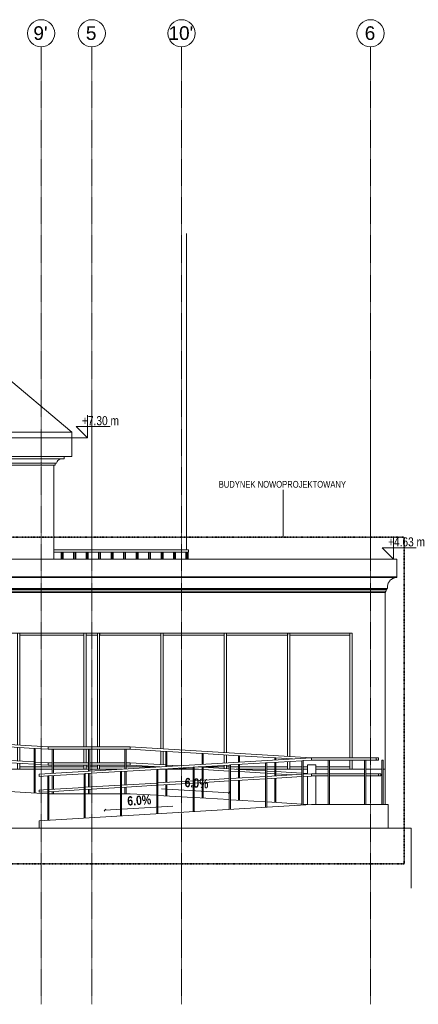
# Model space of a CAD drawing. Header units: millimetres. Extents: x -784 to 360321, y -10607 to 16514.
# Tile 23 of 95: x 127224 to 136007, y -5180 to 16514. Entities that reach past the tile are written whole.
import ezdxf

# ---------------------------------------------------------------- set-up
doc = ezdxf.new("R2010")
doc.units = ezdxf.units.MM
doc.linetypes.add('__FK_przerywana', pattern=[3.2004, 1.6002, -1.6002])
doc.linetypes.add('Linia siatki', pattern=[22.225, 12.7, -3.175, 3.175, -3.175])
for name, color, linetype, lineweight in [('A-DETL-THIN', 7, 'Continuous', 5), ('A-GENM', 7, 'Continuous', 5), ('A-GLAZ-CWMG', 7, 'Continuous', 5), ('C-TOPO', 7, 'Continuous', 5), ('G-ANNO-DIMS', 7, 'Continuous', 5), ('G-ANNO-TEXT', 7, 'Continuous', 5), ('S-COLS-SYMB', 7, 'Continuous', 18), ('S-GRID', 7, 'Continuous', 5), ('S-GRID-IDEN', 7, 'Continuous', 5)]:
    doc.layers.add(name, color=color, linetype=linetype, lineweight=lineweight)
for name, color, linetype, lineweight, true_color in [('A-FLOR', 7, 'Continuous', 18, 0x7f7f7f), ('A-FLOR-HRAL', 7, 'Continuous', 18, 0x7f7f7f), ('A-ROOF', 7, 'Continuous', 18, 0x7f7f7f), ('A-WALL', 7, 'Continuous', 18, 0x7f7f7f)]:
    doc.layers.add(name, color=color, linetype=linetype, lineweight=lineweight, true_color=true_color)
doc.styles.add('Arial', font='arial.ttf', dxfattribs={"height": 300})
doc.styles.add('Arial_1', font='arial.ttf', dxfattribs={"width": 0.8, "height": 150})
doc.styles.add('Arial_2', font='arial.ttf', dxfattribs={"width": 0.8, "height": 200})
doc.styles.add('Arial_B', font='arialbd.ttf', dxfattribs={"width": 0.8, "height": 206.349206})

# ---------------------------------------------------------------- blocks, each defined once
blk = doc.blocks.new('Poręcz - 25mm-1252062-Zachód')
at = {"layer": 'A-FLOR-HRAL'}
blk.add_line((14051.907452, 4780), (14051.907452, 4630), dxfattribs=at)
blk = doc.blocks.new('Poręcz - 25mm-V85-Zachód')
at = {"layer": 'A-FLOR-HRAL'}
for p, q in [((16756.907452, 4630), (16756.907452, 4780)), ((16781.907452, 4630), (16781.907452, 4780))]:
    blk.add_line(p, q, dxfattribs=at)
blk = doc.blocks.new('Poręcz - Poręcz-1533151-Zachód')
for name, p in [('Poręcz - 25mm-V85-Zachód', (-2750, 0)), ('Poręcz - 25mm-1252062-Zachód', (0, 0)), ('Poręcz - 25mm-V85-Zachód', (-2475, 0)), ('Poręcz - 25mm-1252062-Zachód', (275, 0)), ('Poręcz - 25mm-V85-Zachód', (-2200, 0)), ('Poręcz - 25mm-1252062-Zachód', (550, 0)), ('Poręcz - 25mm-V85-Zachód', (-1925, 0)), ('Poręcz - 25mm-1252062-Zachód', (825, 0)), ('Poręcz - 25mm-V85-Zachód', (-1650, 0)), ('Poręcz - 25mm-1252062-Zachód', (1100, 0)), ('Poręcz - 25mm-V85-Zachód', (-1375, 0)), ('Poręcz - 25mm-1252062-Zachód', (1375, 0)), ('Poręcz - 25mm-V85-Zachód', (-1100, 0)), ('Poręcz - 25mm-1252062-Zachód', (1650, 0)), ('Poręcz - 25mm-V85-Zachód', (-825, 0)), ('Poręcz - 25mm-1252062-Zachód', (1925, 0)), ('Poręcz - 25mm-V85-Zachód', (-550, 0)), ('Poręcz - 25mm-1252062-Zachód', (2200, 0)), ('Poręcz - 25mm-V85-Zachód', (-275, 0)), ('Poręcz - 25mm-1252062-Zachód', (2475, 0)), ('Poręcz - 25mm-V85-Zachód', (0, 0)), ('Poręcz - 25mm-V85-Zachód', (20, 0))]:
    blk.add_blockref(name, p)
blk = doc.blocks.new('Typ poręczy górnej - Górna poręcz_wewnętrzny_-1533184-Zachód')
at = {"layer": 'A-FLOR-HRAL'}
for p, q in [((16814.407452, 4830), (13844.407452, 4830)), ((16814.407452, 4780), (13844.407452, 4780)), ((16814.407452, 4780), (16814.407452, 4830))]:
    blk.add_line(p, q, dxfattribs=at)
blk = doc.blocks.new('Prostokątny szpros - 50 x 150mm-1770096-Zachód')
at = {"layer": 'A-GLAZ-CWMG'}
for p, q in [((19047.157452, 2950), (19047.157452, 3000)), ((19047.157452, 2950), (20369.407452, 2950)), ((20369.407452, 3000), (20369.407452, 2950))]:
    blk.add_line(p, q, dxfattribs=at)
blk = doc.blocks.new('Prostokątny szpros - 50 x 150mm-1736145-Zachód')
at = {"layer": 'A-GLAZ-CWMG'}
for p, q in [((20369, 3000), (20369, 251)), ((20369, 201), (20369, 0))]:
    blk.add_line(p, q, dxfattribs=at)
blk = doc.blocks.new('Prostokątny szpros - 50 x 150mm-V90-Zachód')
at = {"layer": 'A-GLAZ-CWMG'}
for p, q in [((14505, 3000), (14505, 490)), ((14555, 490), (14555, 3000)), ((14505, 440), (14505, 140)), ((14555, 140), (14555, 440)), ((14505, 90), (14505, 0)), ((14555, 0), (14555, 90))]:
    blk.add_line(p, q, dxfattribs=at)
blk = doc.blocks.new('Prostokątny szpros - 50 x 150mm-V92-Zachód')
at = {"layer": 'A-GLAZ-CWMG'}
for p, q in [((16203, 3000), (16203, 450)), ((16253, 447), (16253, 3000)), ((16203, 400), (16203, 100)), ((16253, 97), (16253, 397)), ((16203, 1), (16203, 0)), ((16253, 0), (16253, 4))]:
    blk.add_line(p, q, dxfattribs=at)
blk = doc.blocks.new('Prostokątny szpros - 50 x 150mm-V93-Zachód')
at = {"layer": 'A-GLAZ-CWMG'}
for p, q in [((17600, 3000), (17600, 366)), ((17650, 363), (17650, 3000)), ((17600, 316), (17600, 135)), ((17650, 138), (17650, 313)), ((17600, 85), (17600, 16)), ((17650, 13), (17650, 88))]:
    blk.add_line(p, q, dxfattribs=at)
blk = doc.blocks.new('Prostokątny szpros - 50 x 150mm-V99-Zachód')
at = {"layer": 'A-GLAZ-CWMG'}
for p, q in [((14555, 0), (14555, 50)), ((14611, 50), (14555, 50)), ((14805, 50), (14637, 50)), ((14805, 50), (14805, 0))]:
    blk.add_line(p, q, dxfattribs=at)
blk = doc.blocks.new('Prostokątny szpros - 50 x 150mm-1770097-Zachód')
at = {"layer": 'A-GLAZ-CWMG'}
for p, q in [((16253, 0), (16253, 4)), ((17112, 50), (17031, 50)), ((17600, 50), (17137, 50)), ((17600, 50), (17600, 16))]:
    blk.add_line(p, q, dxfattribs=at)
blk = doc.blocks.new('Prostokątny szpros - 50 x 150mm-V101-Zachód')
at = {"layer": 'A-GLAZ-CWMG'}
for p, q in [((14855, 0), (14855, 50)), ((15412, 50), (14855, 50)), ((16179, 50), (15437, 50)), ((16203, 1), (16203, 0))]:
    blk.add_line(p, q, dxfattribs=at)
blk = doc.blocks.new('Prostokątny szpros - 50 x 150mm-V102-Zachód')
at = {"layer": 'A-GLAZ-CWMG'}
for p, q in [((17650, 13), (17650, 50)), ((17712, 50), (17650, 50)), ((17912, 50), (17737, 50)), ((18512, 50), (17937, 50)), ((18712, 50), (18537, 50)), ((18997, 50), (18737, 50)), ((18997, 50), (18997, 0))]:
    blk.add_line(p, q, dxfattribs=at)
blk = doc.blocks.new('Prostokątny szpros - 50 x 150mm-1766947-Zachód')
at = {"layer": 'A-GLAZ-CWMG'}
for p, q in [((-3577, 2950), (-3577, 3000)), ((-3577, 2950), (-2166, 2950)), ((-2166, 3000), (-2166, 2950))]:
    blk.add_line(p, q, dxfattribs=at)
blk = doc.blocks.new('Prostokątny szpros - 50 x 150mm-1770098-Zachód')
at = {"layer": 'A-GLAZ-CWMG'}
for p, q in [((14855.407452, 2950), (14855.407452, 3000)), ((14855.407452, 2950), (16202.657452, 2950)), ((16202.657452, 3000), (16202.657452, 2950))]:
    blk.add_line(p, q, dxfattribs=at)
blk = doc.blocks.new('Prostokątny szpros - 50 x 150mm-1765293-Zachód')
at = {"layer": 'A-GLAZ-CWMG'}
for p, q in [((2267, 2950), (2267, 3000)), ((2267, 2950), (2517, 2950)), ((2517, 3000), (2517, 2950))]:
    blk.add_line(p, q, dxfattribs=at)
blk = doc.blocks.new('Prostokątny szpros - 50 x 150mm-1770099-Zachód')
at = {"layer": 'A-GLAZ-CWMG'}
for p, q in [((19047.157452, 0), (19047.157452, 50)), ((19311.907452, 50), (19047.157452, 50)), ((19434.407452, 50), (19336.907452, 50)), ((19893.157452, 50), (19614.407452, 50)), ((20369.407452, 50), (19918.157452, 50)), ((20369.407452, 50), (20369.407452, 0))]:
    blk.add_line(p, q, dxfattribs=at)
blk = doc.blocks.new('Modele ogólne 1 - Modele ogólne 1-1641072-Zachód')
at = {"layer": 'A-GENM'}
for p, q in [((9476, 4630), (21404, 4630)), ((21404, 4630), (21404, 4237)), ((21401, 4226), (9473, 4226)), ((21404, 4237), (9476, 4237)), ((21164, 3920), (9236, 3920)), ((21184, 3960), (9256, 3960)), ((21194, 3980), (9266, 3980)), ((21154, 3920), (21154, 3890)), ((21184, 3980), (21184, 3960)), ((21154, 3890), (9226, 3890))]:
    blk.add_line(p, q, dxfattribs=at)
blk.add_open_spline([(21401, 4226), (21394, 4226), (21381, 4224), (21362, 4221), (21346, 4216), (21334, 4211), (21321, 4206), (21307, 4199), (21290, 4188), (21274, 4177), (21254, 4159), (21233, 4133), (21213, 4099), (21200, 4061), (21195, 4035), (21194, 4022)], degree=3, knots=[-1, -1, -1, -1, -0.9375, -0.875, -0.8125, -0.78125, -0.75, -0.6875, -0.625, -0.5625, -0.5, -0.375, -0.25, -0.125, 0, 0, 0, 0], dxfattribs=at)
for points in [[(21404, 4237), (21404, 4235), (21403, 4231), (21402, 4228), (21401, 4226)], [(21174, 3960), (21172, 3956), (21167, 3948), (21164, 3934), (21164, 3925), (21164, 3920)], [(21194, 4022), (21194, 4015), (21193, 4001), (21194, 3987), (21194, 3980)]]:
    blk.add_open_spline(points, degree=3, dxfattribs=at)
blk = doc.blocks.new('Prostokątny szpros - 50 x 150mm-V111-Zachód')
at = {"layer": 'A-GLAZ-CWMG'}
for p, q in [((18997, 3000), (18997, 282)), ((19047, 279), (19047, 3000)), ((18997, 232), (18997, 219)), ((19047, 222), (19047, 229)), ((18997, 169), (18997, 0)), ((19047, 0), (19047, 172))]:
    blk.add_line(p, q, dxfattribs=at)
blk = doc.blocks.new('Prostokątny szpros - 50 x 150mm-V112-Zachód')
at = {"layer": 'A-GLAZ-CWMG'}
for p, q in [((13094.407452, 0), (13094.407452, 50)), ((13411.907452, 50), (13094.407452, 50)), ((13811.907452, 50), (13436.907452, 50)), ((14505.407452, 50), (13836.907452, 50)), ((14505.407452, 50), (14505.407452, 0))]:
    blk.add_line(p, q, dxfattribs=at)
blk = doc.blocks.new('Prostokątny szpros - 50 x 150mm-V113-Zachód')
at = {"layer": 'A-GLAZ-CWMG'}
for p, q in [((13044, 3000), (13044, 531)), ((13094, 528), (13094, 3000)), ((13044, 481), (13044, 181)), ((13094, 178), (13094, 478)), ((13044, 131), (13044, 0)), ((13094, 0), (13094, 128))]:
    blk.add_line(p, q, dxfattribs=at)
blk = doc.blocks.new('Poręcz - ARC_BALUSTRADE_SQUARE_25mm-1741302-Zachód')
at = {"layer": 'A-FLOR-HRAL', "color": 7, "lineweight": 5}
for p, q in [((13412, -521), (13412, 459)), ((13437, 458), (13412, 459)), ((13437, -522), (13437, 458))]:
    blk.add_line(p, q, dxfattribs=at)
blk = doc.blocks.new('Poręcz - ARC_BALUSTRADE_SQUARE_25mm-V114-Zachód')
at = {"layer": 'A-FLOR-HRAL', "color": 7, "lineweight": 5}
for p, q in [((11812, -424), (11812, 555)), ((11837, 553), (11812, 555)), ((11837, -426), (11837, 553))]:
    blk.add_line(p, q, dxfattribs=at)
blk = doc.blocks.new('Poręcz - Poręcz-1723505-Zachód')
at = {"layer": 'A-FLOR-HRAL', "color": 7, "lineweight": 5}
for p, q in [((13724, 490), (9224, 760)), ((9224, 710), (9412, 699)), ((9437, 697), (10212, 651)), ((10237, 649), (11012, 603)), ((11037, 601), (11812, 555)), ((11837, 553), (12612, 507)), ((12637, 505), (13412, 459)), ((13437, 457), (13724, 440)), ((13724, 487), (13724, 483)), ((13724, 483), (13724, 478)), ((13724, 478), (13724, 472)), ((13724, 472), (13724, 465)), ((13724, 465), (13724, 459)), ((13724, 459), (13724, 453)), ((13724, 453), (13724, 448)), ((13724, 448), (13724, 444)), ((13724, 444), (13724, 441)), ((13724, 441), (13724, 440)), ((9412, 399), (9224, 410)), ((9224, 360), (9412, 349)), ((10212, 351), (9437, 397)), ((9437, 347), (10212, 301)), ((11012, 303), (10237, 349)), ((10237, 299), (11012, 253)), ((11812, 255), (11037, 301)), ((11037, 251), (11812, 205)), ((12612, 207), (11837, 253)), ((11837, 203), (12612, 157)), ((13412, 159), (12637, 205)), ((12637, 155), (13412, 109)), ((13724, 140), (13437, 158)), ((13437, 107), (13724, 90)), ((13724, 137), (13724, 133)), ((13724, 133), (13724, 128)), ((13724, 128), (13724, 122)), ((13724, 122), (13724, 115)), ((13724, 115), (13724, 109)), ((13724, 109), (13724, 103)), ((13724, 103), (13724, 98)), ((13724, 98), (13724, 94)), ((13724, 94), (13724, 91)), ((13724, 91), (13724, 90))]:
    blk.add_line(p, q, dxfattribs=at)
at = {"layer": 'A-FLOR-HRAL', "color": 7, "lineweight": 5, "flags": 128}
for points in [[(13724, 490), (13724, 489), (13724, 487)], [(13724, 140), (13724, 139), (13724, 137)]]:
    blk.add_lwpolyline(points, dxfattribs=at)
for name, p in [('Poręcz - ARC_BALUSTRADE_SQUARE_25mm-1741302-Zachód', (-4000, 240)), ('Poręcz - ARC_BALUSTRADE_SQUARE_25mm-1741302-Zachód', (-3200, 192)), ('Poręcz - ARC_BALUSTRADE_SQUARE_25mm-1741302-Zachód', (-2400, 144)), ('Poręcz - ARC_BALUSTRADE_SQUARE_25mm-V114-Zachód', (0, 0)), ('Poręcz - ARC_BALUSTRADE_SQUARE_25mm-1741302-Zachód', (-800, 48)), ('Poręcz - ARC_BALUSTRADE_SQUARE_25mm-1741302-Zachód', (0, 0))]:
    blk.add_blockref(name, p)
blk = doc.blocks.new('Poręcz - ARC_BALUSTRADE_SQUARE_25mm-1741304-Zachód')
at = {"layer": 'A-FLOR-HRAL', "color": 7, "lineweight": 5}
for p, q in [((15412, 4), (15412, 440)), ((15437, 440), (15412, 440)), ((15437, 6), (15437, 440)), ((15412, -346), (15412, -46)), ((15437, -344), (15437, -45)), ((15412, -540), (15412, -396)), ((15437, -540), (15437, -395))]:
    blk.add_line(p, q, dxfattribs=at)
blk = doc.blocks.new('Poręcz - ARC_BALUSTRADE_SQUARE_25mm-V115-Zachód')
at = {"layer": 'A-FLOR-HRAL', "color": 7, "lineweight": 5}
for p, q in [((14612, -44), (14612, 440)), ((14637, 440), (14612, 440)), ((14637, -43), (14637, 440)), ((14612, -394), (14612, -94)), ((14637, -393), (14637, -92)), ((14612, -540), (14612, -444)), ((14637, -540), (14637, -442))]:
    blk.add_line(p, q, dxfattribs=at)
blk = doc.blocks.new('Poręcz - ARC_BALUSTRADE_SQUARE_25mm-V116-Zachód')
at = {"layer": 'A-FLOR-HRAL', "color": 7, "lineweight": 5}
for p, q in [((13812, -92), (13812, 440)), ((13837, 440), (13812, 440)), ((13837, -90), (13837, 440)), ((13812, -442), (13812, -142)), ((13837, -440), (13837, -140)), ((13812, -540), (13812, -492)), ((13837, -540), (13837, -490))]:
    blk.add_line(p, q, dxfattribs=at)
blk = doc.blocks.new('Poręcz - Poręcz-1724152-Zachód')
at = {"layer": 'A-FLOR-HRAL', "color": 7, "lineweight": 5}
for p, q in [((15524, 490), (13724, 490)), ((13724, 490), (13724, 489)), ((13724, 489), (13724, 487)), ((13724, 487), (13724, 483)), ((13724, 483), (13724, 478)), ((13724, 478), (13724, 472)), ((13724, 472), (13724, 465)), ((13724, 465), (13724, 459)), ((13724, 459), (13724, 453)), ((13724, 440), (13812, 440)), ((13837, 440), (14611, 440)), ((14637, 440), (15412, 440)), ((15437, 440), (15524, 440)), ((15524, 489), (15524, 490)), ((15524, 487), (15524, 489)), ((15524, 483), (15524, 487)), ((15524, 478), (15524, 483)), ((15524, 472), (15524, 478)), ((15524, 465), (15524, 472)), ((15524, 459), (15524, 465)), ((15524, 453), (15524, 459)), ((13812, 140), (13724, 140)), ((13724, 140), (13724, 139)), ((13724, 139), (13724, 137)), ((13724, 137), (13724, 133)), ((13724, 133), (13724, 128)), ((13724, 128), (13724, 122)), ((13724, 122), (13724, 115)), ((13724, 115), (13724, 109)), ((13724, 109), (13724, 103)), ((13724, 90), (13812, 90)), ((14612, 140), (13837, 140)), ((13837, 90), (14611, 90)), ((15412, 140), (14637, 140)), ((14637, 90), (15412, 90)), ((15524, 140), (15437, 140)), ((15437, 90), (15524, 90)), ((15524, 139), (15524, 140)), ((15524, 137), (15524, 139)), ((15524, 133), (15524, 137)), ((15524, 128), (15524, 133)), ((15524, 122), (15524, 128)), ((15524, 115), (15524, 122)), ((15524, 109), (15524, 115)), ((15524, 103), (15524, 109))]:
    blk.add_line(p, q, dxfattribs=at)
for name in ['Poręcz - ARC_BALUSTRADE_SQUARE_25mm-V116-Zachód', 'Poręcz - ARC_BALUSTRADE_SQUARE_25mm-V115-Zachód', 'Poręcz - ARC_BALUSTRADE_SQUARE_25mm-1741304-Zachód']:
    blk.add_blockref(name, (0, 0))
blk = doc.blocks.new('Poręcz - ARC_BALUSTRADE_SQUARE_25mm-V117-Zachód')
at = {"layer": 'A-FLOR-HRAL', "color": 7, "lineweight": 5}
for p, q in [((18712, 202), (18712, 249)), ((18737, 248), (18712, 249)), ((18737, 203), (18737, 248)), ((18712, -148), (18712, 152)), ((18737, -147), (18737, 153)), ((18712, -731), (18712, -198)), ((18737, -732), (18737, -197))]:
    blk.add_line(p, q, dxfattribs=at)
blk = doc.blocks.new('Poręcz - ARC_BALUSTRADE_SQUARE_25mm-V118-Zachód')
at = {"layer": 'A-FLOR-HRAL', "color": 7, "lineweight": 5}
for p, q in [((17912, 154), (17912, 297)), ((17937, 296), (17912, 297)), ((17937, 155), (17937, 296)), ((17912, -196), (17912, 104)), ((17937, -195), (17937, 106)), ((17912, -683), (17912, -246)), ((17937, -684), (17937, -244))]:
    blk.add_line(p, q, dxfattribs=at)
blk = doc.blocks.new('Poręcz - ARC_BALUSTRADE_SQUARE_25mm-V119-Zachód')
at = {"layer": 'A-FLOR-HRAL', "color": 7, "lineweight": 5}
for p, q in [((17112, 106), (17112, 345)), ((17137, 344), (17112, 345)), ((17137, 107), (17137, 344)), ((17112, -244), (17112, 56)), ((17137, -243), (17137, 57)), ((17112, -635), (17112, -294)), ((17137, -636), (17137, -293))]:
    blk.add_line(p, q, dxfattribs=at)
blk = doc.blocks.new('Poręcz - ARC_BALUSTRADE_SQUARE_25mm-V120-Zachód')
at = {"layer": 'A-FLOR-HRAL', "color": 7, "lineweight": 5}
for p, q in [((16312, 58), (16312, 393)), ((16337, 392), (16312, 393)), ((16337, 59), (16337, 392)), ((16312, -292), (16312, 8)), ((16337, -291), (16337, 9)), ((16312, -587), (16312, -342)), ((16337, -588), (16337, -341))]:
    blk.add_line(p, q, dxfattribs=at)
blk = doc.blocks.new('Poręcz - Poręcz-1724269-Zachód')
at = {"layer": 'A-FLOR-HRAL', "color": 7, "lineweight": 5}
for p, q in [((19524, 251), (15524, 490)), ((15524, 483), (15524, 487)), ((15524, 478), (15524, 483)), ((15524, 472), (15524, 478)), ((15524, 465), (15524, 472)), ((15524, 459), (15524, 465)), ((15524, 453), (15524, 459)), ((15524, 448), (15524, 453)), ((15524, 444), (15524, 448)), ((15524, 441), (15524, 444)), ((15524, 440), (15524, 441)), ((15524, 440), (16312, 393)), ((16337, 391), (17112, 345)), ((17137, 344), (17912, 297)), ((17937, 296), (18712, 249)), ((18737, 248), (19107, 225)), ((16312, 93), (15524, 140)), ((15524, 133), (15524, 137)), ((15524, 128), (15524, 133)), ((15524, 122), (15524, 128)), ((15524, 115), (15524, 122)), ((15524, 109), (15524, 115)), ((15524, 103), (15524, 109)), ((15524, 98), (15524, 103)), ((15524, 94), (15524, 98)), ((15524, 91), (15524, 94)), ((15524, 90), (15524, 91)), ((15524, 90), (16187, 50)), ((16605, 76), (16337, 92)), ((16605, 25), (16912, 7)), ((16937, 6), (17112, -5)), ((17112, 45), (17023, 50)), ((17712, 9), (17137, 44)), ((17912, -3), (17737, 8)), ((17137, -6), (17712, -41)), ((17737, -42), (17912, -53)), ((18512, -39), (17937, -4)), ((17937, -54), (18512, -89)), ((18712, -51), (18537, -40)), ((18537, -90), (18712, -101)), ((19312, -87), (18737, -52)), ((18737, -102), (19107, -125)), ((19434, -94), (19337, -88))]:
    blk.add_line(p, q, dxfattribs=at)
at = {"layer": 'A-FLOR-HRAL', "color": 7, "lineweight": 5, "flags": 128}
for points in [[(15524, 487), (15524, 489), (15524, 490)], [(15524, 137), (15524, 139), (15524, 140)]]:
    blk.add_lwpolyline(points, dxfattribs=at)
for name in ['Poręcz - ARC_BALUSTRADE_SQUARE_25mm-V120-Zachód', 'Poręcz - ARC_BALUSTRADE_SQUARE_25mm-V119-Zachód', 'Poręcz - ARC_BALUSTRADE_SQUARE_25mm-V118-Zachód', 'Poręcz - ARC_BALUSTRADE_SQUARE_25mm-V117-Zachód']:
    blk.add_blockref(name, (0, 0))
blk = doc.blocks.new('Poręcz - Poręcz-1734807-Zachód')
at = {"layer": 'A-FLOR-HRAL', "color": 7, "lineweight": 5}
for p, q in [((19524, 251), (13524, -109)), ((19524, 247), (19524, 243)), ((19524, 243), (19524, 238)), ((19524, 238), (19524, 232)), ((19524, 232), (19524, 226)), ((19524, 225), (19524, 219)), ((19524, 219), (19524, 213)), ((16137, -3), (16912, 44)), ((16937, 45), (17712, 92)), ((17737, 93), (18512, 140)), ((18537, 141), (19312, 188)), ((19337, 189), (19524, 200)), ((19524, 213), (19524, 208)), ((19524, 208), (19524, 204)), ((19524, 204), (19524, 201)), ((19524, 201), (19524, 200)), ((13524, -159), (13712, -148)), ((13737, -146), (14512, -100)), ((14537, -98), (15312, -52)), ((15337, -51), (16112, -4)), ((17712, -208), (16937, -255)), ((18512, -160), (17737, -207)), ((17737, -257), (18512, -210)), ((19312, -112), (18537, -159)), ((18537, -209), (19312, -162)), ((19524, -99), (19337, -111)), ((19337, -161), (19524, -150)), ((19524, -103), (19524, -107)), ((19524, -107), (19524, -112)), ((19524, -112), (19524, -118)), ((19524, -118), (19524, -124)), ((19524, -125), (19524, -131)), ((19524, -131), (19524, -137)), ((19524, -137), (19524, -142)), ((19524, -142), (19524, -146)), ((19524, -146), (19524, -149)), ((19524, -149), (19524, -150)), ((14512, -400), (13737, -446)), ((15312, -352), (14537, -398)), ((14537, -448), (15312, -402)), ((16112, -304), (15337, -350)), ((15337, -401), (16112, -354)), ((16912, -256), (16137, -302)), ((16137, -353), (16912, -306)), ((16937, -305), (17712, -258)), ((13712, -448), (13524, -459)), ((13524, -509), (13712, -498)), ((13737, -496), (14512, -450))]:
    blk.add_line(p, q, dxfattribs=at)
at = {"layer": 'A-FLOR-HRAL', "color": 7, "lineweight": 5, "flags": 128}
for points in [[(19524, 251), (19524, 250), (19524, 247)], [(13524, -134), (13524, -128), (13524, -122), (13524, -116), (13524, -112), (13524, -110), (13524, -109)], [(13524, -159), (13524, -158), (13524, -156), (13524, -152), (13524, -147), (13524, -141), (13524, -134)], [(19524, -99), (19524, -100), (19524, -103)], [(13524, -484), (13524, -478), (13524, -472), (13524, -466), (13524, -462), (13524, -460), (13524, -459)], [(13524, -509), (13524, -508), (13524, -506), (13524, -502), (13524, -497), (13524, -491), (13524, -484)]]:
    blk.add_lwpolyline(points, dxfattribs=at)
at = {"extrusion": (0, 0, -1), "zscale": -1}
for p in [(-30349, -414), (-31149, -366), (-31949, -318), (-32749, -270), (-27149, -605), (-27949, -557), (-28749, -509), (-29549, -462)]:
    blk.add_blockref('Poręcz - ARC_BALUSTRADE_SQUARE_25mm-1741302-Zachód', p, dxfattribs=at)
blk = doc.blocks.new('Poręcz - ARC_BALUSTRADE_SQUARE_25mm-V121-Zachód')
at = {"layer": 'A-FLOR-HRAL', "color": 7, "lineweight": 5}
for p, q in [((21074, 201), (21074, -779)), ((21099, 201), (21074, 201)), ((21099, -779), (21099, 201))]:
    blk.add_line(p, q, dxfattribs=at)
blk = doc.blocks.new('Poręcz - ARC_BALUSTRADE_SQUARE_25mm-V122-Zachód')
at = {"layer": 'A-FLOR-HRAL', "color": 7, "lineweight": 5}
for p, q in [((20693, -779), (20693, 201)), ((20718, 201), (20693, 201)), ((20718, -779), (20718, 201))]:
    blk.add_line(p, q, dxfattribs=at)
blk = doc.blocks.new('Poręcz - Poręcz-1734916-Zachód')
at = {"layer": 'A-FLOR-HRAL', "color": 7, "lineweight": 5}
for p, q in [((20949, 251), (19524, 251)), ((19524, 251), (19524, 250)), ((19524, 250), (19524, 247)), ((19524, 247), (19524, 243)), ((19524, 243), (19524, 238)), ((19524, 238), (19524, 232)), ((19524, 232), (19524, 226)), ((19524, 225), (19524, 219)), ((19524, 219), (19524, 213)), ((20999, 251), (20949, 251)), ((20949, 226), (20949, 251)), ((20949, 201), (20949, 226)), ((20999, 226), (20999, 251)), ((20999, 201), (20999, 226)), ((19524, 201), (19893, 201)), ((19918, 201), (20693, 201)), ((20718, 201), (20949, 201)), ((20949, 201), (20999, 201)), ((19893, -99), (19524, -99)), ((19524, -99), (19524, -100)), ((19524, -100), (19524, -103)), ((19524, -103), (19524, -107)), ((19524, -107), (19524, -112)), ((19524, -112), (19524, -118)), ((19524, -118), (19524, -124)), ((19524, -125), (19524, -131)), ((19524, -131), (19524, -137)), ((19524, -149), (19893, -149)), ((20693, -99), (19918, -99)), ((19918, -149), (20693, -149)), ((20999, -99), (20718, -99)), ((20718, -149), (20999, -149)), ((21049, -99), (20999, -99)), ((20999, -124), (20999, -99)), ((20999, -149), (20999, -124)), ((20999, -149), (21049, -149)), ((21049, -124), (21049, -99)), ((21049, -149), (21049, -124))]:
    blk.add_line(p, q, dxfattribs=at)
for centre, start, end in [((20974, 226), 0, 180), ((20974, 226), 180, 0), ((21024, -124), 0, 180), ((21024, -124), 180, 360)]:
    blk.add_arc(centre, 25, start, end, dxfattribs=at)
for name, p in [('Poręcz - ARC_BALUSTRADE_SQUARE_25mm-V122-Zachód', (-800, 0)), ('Poręcz - ARC_BALUSTRADE_SQUARE_25mm-V122-Zachód', (0, 0)), ('Poręcz - ARC_BALUSTRADE_SQUARE_25mm-V121-Zachód', (0, 0))]:
    blk.add_blockref(name, p)
blk = doc.blocks.new('Modele ogólne 8 - Modele ogólne 8-1841655-Zachód')
at = {"layer": 'A-GENM'}
for p, q in [((-6095, 6840), (-6095, 6900)), ((-3056, 6900), (-6095, 6900)), ((-2886, 6840), (-6095, 6840)), ((-5925, 6745), (-2716, 6745)), ((-5895, 6700), (-5895, 6745)), ((-2886, 6840), (-2886, 6890)), ((14074, 6840), (-2886, 6840)), ((-2716, 6745), (13904, 6745)), ((-2686, 6700), (-2686, 6745)), ((13874, 6700), (13874, 6745)), ((14074, 6840), (14074, 6890)), ((-5895, 6700), (-2686, 6700)), ((-2686, 6700), (13874, 6700))]:
    blk.add_line(p, q, dxfattribs=at)
for points in [[(-5925, 6745), (-5928, 6755), (-5934, 6769), (-5944, 6787), (-5952, 6797), (-5959, 6805), (-5965, 6810), (-5971, 6815), (-5977, 6820), (-5983, 6824), (-5992, 6830), (-6002, 6834), (-6011, 6838), (-6017, 6840), (-6020, 6841), (-6021, 6841)], [(-2716, 6745), (-2718, 6755), (-2724, 6769), (-2735, 6787), (-2743, 6797), (-2750, 6805), (-2755, 6810), (-2761, 6815), (-2767, 6820), (-2774, 6824), (-2783, 6830), (-2792, 6834), (-2802, 6838), (-2807, 6840), (-2811, 6841), (-2811, 6841)], [(13904, 6745), (13907, 6755), (13913, 6769), (13924, 6787), (13932, 6797), (13939, 6805), (13944, 6810), (13950, 6815), (13956, 6820), (13963, 6824), (13972, 6830), (13981, 6834), (13990, 6838), (13996, 6840), (13999, 6841), (14000, 6841)]]:
    blk.add_open_spline(points, degree=3, knots=[0, 0, 0, 0, 0.1428571, 0.2142857, 0.2857143, 0.3214286, 0.3571429, 0.3928571, 0.4285714, 0.4642857, 0.5, 0.5714286, 0.6071429, 0.6428571, 0.6529321, 0.6529321, 0.6529321, 0.6529321], dxfattribs=at)
blk = doc.blocks.new('Siatka - SOsi_Sybol osi-348494-Zachód')
at = {"layer": 'S-GRID-IDEN', "color": 142, "true_color": 0x0080c0}
blk.add_circle((-6665.592548, 16214.038191), 300, dxfattribs=at)
blk = doc.blocks.new('Rzędne punktów - Znacznik rzędnej-348474-Zachód')
at = {"layer": 'G-ANNO-DIMS'}
for p, q in [((4481, 13688), (4481, 14188)), ((4731, 13938), (3981, 13938)), ((4731, 13938), (4481, 13688))]:
    blk.add_line(p, q, dxfattribs=at)

msp = doc.modelspace()

# ---------------------------------------------------------------- linework, layer by layer
at = {"layer": 'A-DETL-THIN', "color": 4, "linetype": '__FK_przerywana', "lineweight": 35, "true_color": 0x00ffff}
for p, q in [((100596, 5114), (135696, 5114)), ((135696, 5114), (135696, -2086)), ((135696, -2086), (100596, -2086))]:
    msp.add_line(p, q, dxfattribs=at)
at = {"layer": 'A-FLOR'}
for q in [(128376, 7300), (111076, 6890)]:
    msp.add_line((128376, 6890), q, dxfattribs=at)
at = {"layer": 'A-ROOF'}
for p, q in [((128376, 7424), (124651, 10550)), ((111076, 7424), (128376, 7424)), ((128376, 7300), (128376, 7424)), ((128376, 7300), (111076, 7300))]:
    msp.add_line(p, q, dxfattribs=at)
at = {"layer": 'A-WALL'}
msp.add_line((127976, 6700), (127976, 4630), dxfattribs=at)
at = {"layer": 'A-WALL', "color": 7, "lineweight": 5}
for p, q in [((135276, 0), (135276, 3890)), ((123316, 3000), (134551, 3000)), ((134551, 3000), (134551, 251)), ((127543, 0), (126768, 0)), ((127943, 0), (127568, 0)), ((128743, 0), (127968, 0)), ((129476, 0), (128768, 0)), ((130443, 0), (130311, 0)), ((131043, 0), (130468, 0)), ((131161, 0), (131068, 0)), ((132043, 0), (131996, 0)), ((132643, 0), (132068, 0)), ((132843, 0), (132668, 0)), ((133443, 0), (132868, 0)), ((133566, 0), (133468, 0)), ((133566, -105), (133566, 100)), ((133566, 100), (133746, 100)), ((133746, 100), (133746, -99)), ((134024, 0), (133746, 0)), ((134824, 0), (134049, 0)), ((134551, 201), (134551, 0)), ((134849, 0), (135206, 0)), ((135276, 0), (135231, 0)), ((135276, -779), (135276, 0)), ((133566, -785), (133566, -155)), ((133746, -150), (133746, -779)), ((127843, -539), (123356, -270)), ((128643, -540), (127868, -540)), ((129443, -540), (128668, -540)), ((129658, -540), (129468, -540)), ((130243, -575), (129658, -540)), ((131043, -623), (130268, -576)), ((131843, -671), (131068, -624)), ((133654, -779), (127656, -1139)), ((132643, -719), (131868, -672)), ((133443, -767), (132668, -720)), ((133566, -774), (133468, -768)), ((135346, -779), (133654, -779)), ((135346, -1300), (135346, -779)), ((127656, -1139), (127656, -1300))]:
    msp.add_line(p, q, dxfattribs=at)
at = {"layer": 'C-TOPO'}
for p, q in [((135850, -1300), (100176, -1300)), ((135850, -2622), (135850, -1300))]:
    msp.add_line(p, q, dxfattribs=at)
at = {"layer": 'G-ANNO-DIMS', "color": 1, "true_color": 0xff0000}
for p, q in [((128376, 7300), (128718, 7300)), ((135536, 4630), (135461, 4630))]:
    msp.add_line(p, q, dxfattribs=at)
at = {"layer": 'G-ANNO-DIMS'}
for p, q in [((130347, -431), (131844, -520)), ((131844, -520), (131823, -539)), ((131844, -520), (131865, -502)), ((130599, -812), (129102, -902)), ((129102, -902), (129083, -923)), ((129102, -902), (129121, -881))]:
    msp.add_line(p, q, dxfattribs=at)
at = {"layer": 'G-ANNO-TEXT', "color": 4, "true_color": 0x00ffff}
msp.add_line((133028, 5114), (133028, 6156), dxfattribs=at)
at = {"layer": 'S-COLS-SYMB'}
for p, q in [((130896, 4830), (130896, 11800)), ((130896, 4830), (130896, 11800)), ((130896, 4830), (130896, 11800)), ((130896, 4830), (130896, 11800)), ((128812, 4630), (128812, 8110)), ((128812, 4630), (128812, 8110)), ((134956, 4630), (134956, 8110)), ((134956, 4630), (134956, 8110)), ((134956, 4630), (134956, 8110)), ((134956, 4630), (134956, 8110))]:
    msp.add_line(p, q, dxfattribs=at)
at = {"layer": 'S-GRID', "linetype": 'Linia siatki'}
for p, q in [((127696, -5180), (127696, 15914)), ((128812, -5180), (128812, 15914)), ((130791, -5180), (130791, 15914)), ((134956, -5180), (134956, 15914))]:
    msp.add_line(p, q, dxfattribs=at)

# ---------------------------------------------------------------- block references
at = {"layer": 'A-FLOR-HRAL'}
for name in ['Typ poręczy górnej - Górna poręcz_wewnętrzny_-1533184-Zachód', 'Poręcz - Poręcz-1533151-Zachód']:
    msp.add_blockref(name, (114131, 0), dxfattribs=at)
at = {"layer": 'A-FLOR-HRAL', "color": 7, "lineweight": 5}
for name in ['Poręcz - Poręcz-1723505-Zachód', 'Poręcz - Poręcz-1724152-Zachód', 'Poręcz - Poręcz-1724269-Zachód', 'Poręcz - Poręcz-1734807-Zachód', 'Poręcz - Poręcz-1734916-Zachód']:
    msp.add_blockref(name, (114131, 0), dxfattribs=at)
at = {"layer": 'A-GENM'}
for name in ['Modele ogólne 8 - Modele ogólne 8-1841655-Zachód', 'Modele ogólne 1 - Modele ogólne 1-1641072-Zachód']:
    msp.add_blockref(name, (114131, 0), dxfattribs=at)
at = {"layer": 'A-GLAZ-CWMG'}
for name, p in [('Prostokątny szpros - 50 x 150mm-V113-Zachód', (114131, 0)), ('Prostokątny szpros - 50 x 150mm-1766947-Zachód', (130802, 0)), ('Prostokątny szpros - 50 x 150mm-V90-Zachód', (114131, 0)), ('Prostokątny szpros - 50 x 150mm-1765293-Zachód', (126419, 0)), ('Prostokątny szpros - 50 x 150mm-V90-Zachód', (114431, 0)), ('Prostokątny szpros - 50 x 150mm-1770098-Zachód', (114131, 0)), ('Prostokątny szpros - 50 x 150mm-V92-Zachód', (114131, 0)), ('Prostokątny szpros - 50 x 150mm-1770098-Zachód', (115529, 0)), ('Prostokątny szpros - 50 x 150mm-V93-Zachód', (114131, 0)), ('Prostokątny szpros - 50 x 150mm-1770098-Zachód', (116926, 0)), ('Prostokątny szpros - 50 x 150mm-V111-Zachód', (114131, 0)), ('Prostokątny szpros - 50 x 150mm-1770096-Zachód', (114131, 0)), ('Prostokątny szpros - 50 x 150mm-1736145-Zachód', (114131, 0)), ('Prostokątny szpros - 50 x 150mm-V112-Zachód', (114131, 0)), ('Prostokątny szpros - 50 x 150mm-V99-Zachód', (114131, 0)), ('Prostokątny szpros - 50 x 150mm-V101-Zachód', (114131, 0)), ('Prostokątny szpros - 50 x 150mm-1770097-Zachód', (114131, 0)), ('Prostokątny szpros - 50 x 150mm-V102-Zachód', (114131, 0)), ('Prostokątny szpros - 50 x 150mm-1770099-Zachód', (114131, 0))]:
    msp.add_blockref(name, p, dxfattribs=at)
at = {"layer": 'G-ANNO-DIMS', "extrusion": (0, 0, -1)}
for p in [(-133199, -6388), (-139942, -9058)]:
    msp.add_blockref('Rzędne punktów - Znacznik rzędnej-348474-Zachód', p, dxfattribs=at)
at = {"layer": 'S-GRID-IDEN', "color": 142, "true_color": 0x0080c0}
for p in [(134361, 0), (135477, 0), (137456, 0), (141621, 0)]:
    msp.add_blockref('Siatka - SOsi_Sybol osi-348494-Zachód', p, dxfattribs=at)

# ---------------------------------------------------------------- texts
at = {"layer": 'G-ANNO-DIMS', "color": 1, "true_color": 0xff0000, "char_height": 200, "width": 962.27, "attachment_point": 1, "line_spacing_factor": 0.941778, "style": 'Arial_2'}
for s, insert in [('+7.30 m', (128597, 7779)), ('+4.63 m', (135340, 5109))]:
    msp.add_mtext(s, dxfattribs=dict(at, insert=insert))
at = {"layer": 'G-ANNO-DIMS', "char_height": 206.3, "width": 590.09, "attachment_point": 1, "line_spacing_factor": 0.941778, "style": 'Arial_B'}
for insert, rotation in [((130866, -187), 356.57), ((129589, -598), 3.43)]:
    msp.add_mtext('6.0%', dxfattribs=dict(at, insert=insert, rotation=rotation))
at = {"layer": 'G-ANNO-TEXT', "color": 4, "true_color": 0x00ffff, "insert": (131610, 6352), "char_height": 150, "width": 3431.22, "attachment_point": 1, "style": 'Arial_1'}
msp.add_mtext('BUDYNEK NOWOPROJEKTOWANY', dxfattribs=at)
at = {"layer": 'S-GRID-IDEN', "color": 142, "true_color": 0x0080c0, "char_height": 300, "attachment_point": 1, "style": 'Arial'}
for s, insert, width in [("9'", (127526, 16369), 384.81), ('\\fArial|b0|i0|c238|p34|;5', (128682, 16369), 288.61), ("10'", (130502, 16369), 673.42), ('\\fArial|b0|i0|c238|p34|;6', (134826, 16369), 288.61)]:
    msp.add_mtext(s, dxfattribs=dict(at, insert=insert, width=width))

doc.saveas('drawing.dxf')
